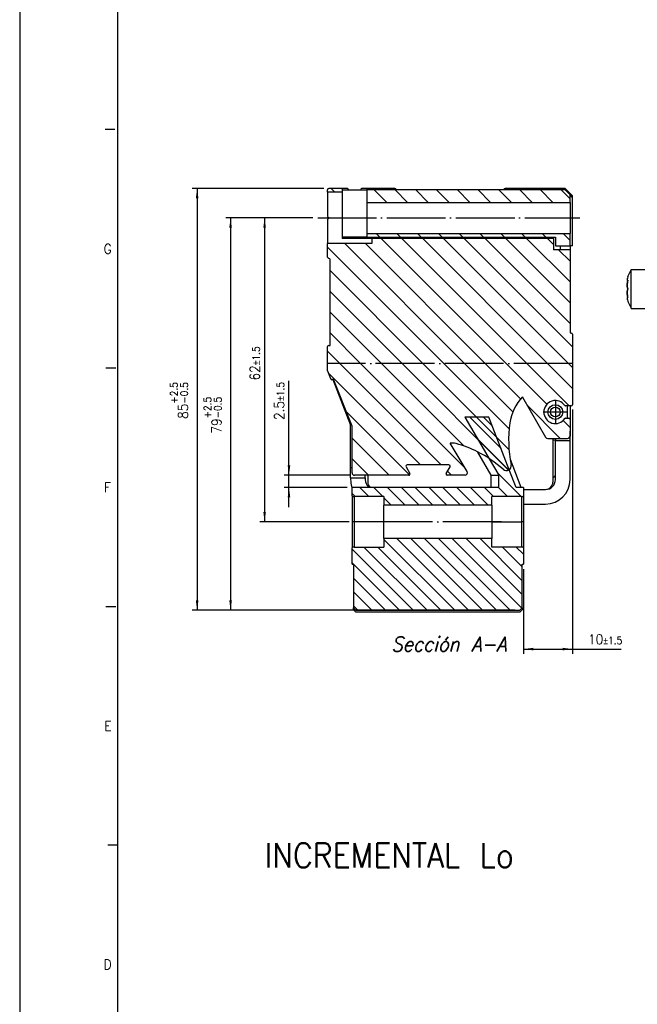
# Model space of a CAD drawing. Header units: inches. Extents: x -381 to 17045, y -418 to 176.
# Tile 2 of 37: x -381 to -255, y -252 to -51. Entities that reach past the tile are written whole.
import ezdxf

# ---------------------------------------------------------------- set-up
doc = ezdxf.new("R2010")
doc.units = ezdxf.units.IN
doc.linetypes.add('DOT_CENTER', pattern=[14, 12, -1, 0, -1])
doc.layers.add('1', color=7, linetype='Continuous')
doc.styles.add('CONVERTER_11', font='txt.shx', dxfattribs={"width": 0.9, "oblique": 15})
doc.styles.add('CONVERTER_12', font='txt.shx', dxfattribs={"width": 0.9})
doc.dimstyles.new('ME10_DIM_10', dxfattribs={"dimtxt": 2, "dimasz": 2, "dimexe": 1, "dimexo": 1, "dimgap": 1, "dimtad": 1, "dimdsep": 46, "dimtxsty": 'CONVERTER_12', "dimsah": 1, "dimcen": 0.09, "dimclrd": 2, "dimclre": 2, "dimclrt": 2, "dimadec": 0, "dimazin": 0, "dimtol": 1, "dimtp": 2.5, "dimtm": 0.5, "dimtfac": 0.75, "dimtdec": 1, "dimtix": 1, "dimtmove": 0, "dimatfit": 3, "dimfxl": 1, "dimtolj": 1, "dimtzin": 0, "dimarcsym": 0})
doc.dimstyles.new('ME10_DIM_11', dxfattribs={"dimtxt": 2, "dimasz": 2, "dimexe": 1, "dimexo": 1, "dimgap": 1, "dimtad": 1, "dimdsep": 46, "dimtxsty": 'CONVERTER_12', "dimsah": 1, "dimcen": 0.09, "dimclrd": 2, "dimclre": 2, "dimclrt": 2, "dimadec": 0, "dimazin": 0, "dimtol": 1, "dimtp": 2.5, "dimtm": 0.5, "dimtfac": 0.75, "dimtdec": 1, "dimtix": 1, "dimtmove": 0, "dimatfit": 3, "dimfxl": 1, "dimtolj": 1, "dimtzin": 0, "dimarcsym": 0})
doc.dimstyles.new('ME10_DIM_12', dxfattribs={"dimtxt": 2, "dimasz": 2, "dimexe": 1, "dimexo": 1, "dimgap": 1, "dimtad": 1, "dimdsep": 46, "dimtxsty": 'CONVERTER_12', "dimsah": 1, "dimcen": 0.09, "dimclrd": 2, "dimclre": 2, "dimclrt": 2, "dimadec": 0, "dimazin": 0, "dimtol": 1, "dimtp": 1.5, "dimtm": 1.5, "dimtfac": 0.75, "dimtdec": 1, "dimtix": 1, "dimtmove": 0, "dimatfit": 3, "dimfxl": 1, "dimtolj": 1, "dimtzin": 0, "dimarcsym": 0})
doc.dimstyles.new('ME10_DIM_13', dxfattribs={"dimtxt": 2, "dimasz": 2, "dimexe": 1, "dimexo": 1, "dimgap": 1, "dimtad": 1, "dimdsep": 46, "dimtxsty": 'CONVERTER_12', "dimsah": 1, "dimcen": 0.09, "dimclrd": 2, "dimclre": 2, "dimclrt": 2, "dimadec": 0, "dimazin": 0, "dimtol": 1, "dimtp": 1.5, "dimtm": 1.5, "dimtfac": 0.75, "dimtdec": 1, "dimtix": 1, "dimtmove": 0, "dimatfit": 3, "dimfxl": 1, "dimtolj": 1, "dimtzin": 0, "dimarcsym": 0})
doc.dimstyles.new('ME10_DIM_14', dxfattribs={"dimtxt": 2, "dimasz": 2, "dimexe": 1, "dimexo": 1, "dimgap": 1, "dimtad": 1, "dimdsep": 46, "dimtxsty": 'CONVERTER_12', "dimsah": 1, "dimcen": 0.09, "dimclrd": 2, "dimclre": 2, "dimclrt": 2, "dimadec": 0, "dimazin": 0, "dimtol": 1, "dimtp": 1.5, "dimtm": 1.5, "dimtfac": 0.75, "dimtdec": 1, "dimtix": 1, "dimtmove": 0, "dimatfit": 3, "dimfxl": 1, "dimtolj": 1, "dimtzin": 0, "dimarcsym": 0})
pattern_1 = [(-45, (0, 0), (2.121320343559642, 2.121320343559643), [])]
pattern_2 = [(-45, (0, 0), (1.414213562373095, 1.414213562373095), [])]

# ---------------------------------------------------------------- blocks, each defined once
blk = doc.blocks.new('Modulo_izq__L-KT___1', base_point=(-318.2514708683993, -149.9277451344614))
at = {"linetype": 'Continuous'}
h = blk.add_hatch(dxfattribs=at)
h.set_pattern_fill('_USER', color=254, scale=3, angle=-45, pattern_type=0)
h.set_pattern_definition(pattern_1)
edge = h.paths.add_edge_path()
edge.add_line((-318.25146993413, -85.77614413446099), (-318.25146993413, -86.27614413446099))
edge.add_line((-318.25146993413, -86.27614413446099), (-315.25146993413, -86.27614413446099))
edge.add_line((-315.25146993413, -86.27614413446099), (-315.25146993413, -85.52614413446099))
edge.add_line((-315.25146993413, -85.52614413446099), (-318.00146993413, -85.52614413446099))
edge.add_arc((-318.00146993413, -85.77614413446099), 0.25, 90, 180)
h = blk.add_hatch(dxfattribs=at)
h.set_pattern_fill('_USER', color=254, scale=3, angle=-45, pattern_type=0)
h.set_pattern_definition(pattern_1)
h.paths.add_polyline_path([(-268.7514699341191, -86.82614413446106), (-269.7514699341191, -85.82614413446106), (-310.2514699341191, -85.82614413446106), (-310.2514699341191, -88.37614413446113), (-268.7514699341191, -88.37614413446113)])
h = blk.add_hatch(dxfattribs=at)
h.set_pattern_fill('_USER', color=254, scale=3, angle=-45, pattern_type=0)
h.set_pattern_definition(pattern_1)
edge = h.paths.add_edge_path()
edge.add_arc((-318.0014708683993, -117.7761436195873), 0.25, 90, 180, ccw=False)
edge.add_line((-318.0014708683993, -117.5261436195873), (-317.7514708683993, -117.5261436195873))
edge.add_line((-317.7514708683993, -117.5261436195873), (-317.7514708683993, -100.0261436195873))
edge.add_arc((-318.0014708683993, -100.0261436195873), 0.25, 0, 90)
edge.add_arc((-318.0014704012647, -99.52614408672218), 0.2499995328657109, 179.9998929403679, 269.9998929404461, ccw=False)
edge.add_line((-318.25146993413, -99.52614361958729), (-318.25146993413, -96.77614413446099))
edge.add_line((-318.25146993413, -96.77614413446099), (-309.25146993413, -96.77614413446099))
edge.add_line((-309.25146993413, -96.77614413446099), (-309.25146993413, -95.72614413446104))
edge.add_line((-309.25146993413, -95.72614413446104), (-272.1514699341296, -95.72614413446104))
edge.add_line((-272.1514699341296, -95.72614413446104), (-272.1514699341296, -98.0261441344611))
edge.add_line((-272.1514699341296, -98.0261441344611), (-268.75146993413, -98.0261441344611))
edge.add_line((-268.75146993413, -98.0261441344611), (-268.7550348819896, -114.7761441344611))
edge.add_arc((-268.5032586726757, -114.7743680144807), 0.2517824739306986, 180.4041783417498, 270.4070499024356)
edge.add_arc((-268.50146993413, -115.2761441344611), 0.25, 0, 90, ccw=False)
edge.add_line((-268.25146993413, -115.2761441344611), (-268.25146993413, -121.2394946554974))
edge.add_line((-268.25146993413, -121.2394946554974), (-318.2514708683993, -121.2394946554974))
edge.add_line((-318.2514708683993, -121.2394946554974), (-318.2514708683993, -117.7761436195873))
h = blk.add_hatch(dxfattribs=at)
h.set_pattern_fill('_USER', color=254, scale=3, angle=-45, pattern_type=0)
h.set_pattern_definition(pattern_1)
h.paths.add_polyline_path([(-268.7514699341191, -97.22614413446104), (-271.7514699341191, -97.22614413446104), (-271.7514699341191, -95.42614413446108), (-310.2514699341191, -95.42614413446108), (-310.2514699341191, -94.67614413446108), (-268.7514699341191, -94.67614413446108)])
h = blk.add_hatch(dxfattribs=at)
h.set_pattern_fill('_USER', color=254, scale=3, angle=-45, pattern_type=0)
h.set_pattern_definition(pattern_1)
edge = h.paths.add_edge_path()
edge.add_line((-273.3205172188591, -136.5261437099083), (-269.25146993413, -136.5261437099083))
edge.add_arc((-269.2532489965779, -136.0279295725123), 0.4982173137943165, 270.204595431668, 360.2053286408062)
edge.add_line((-268.7550348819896, -136.0261441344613), (-268.75146993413, -132.6299458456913))
edge.add_arc((-269.00146993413, -132.6299458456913), 0.25, 0, 90)
edge.add_line((-269.00146993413, -132.3799458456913), (-269.6574171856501, -132.3799458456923))
edge.add_arc((-269.6574171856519, -132.5799458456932), 0.2000000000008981, 89.9999999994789, 145.3454309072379)
edge.add_arc((-271.7550348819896, -131.1299458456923), 2.349999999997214, 34.654569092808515, 325.3454309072, ccw=False)
edge.add_arc((-269.6574171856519, -129.6799458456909), 0.2000000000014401, 214.6545690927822, 270.0000000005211)
edge.add_line((-269.6574171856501, -129.8799458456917), (-268.50146993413, -129.8799458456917))
edge.add_arc((-268.50146993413, -129.6299458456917), 0.25, 270, 360)
edge.add_line((-268.25146993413, -129.6299458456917), (-268.25146993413, -121.2394946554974))
edge.add_line((-268.25146993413, -121.2394946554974), (-318.2514708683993, -121.2394946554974))
edge.add_line((-318.2514708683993, -121.2394946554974), (-318.2514708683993, -122.7296281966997))
edge.add_arc((-318.0014708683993, -122.7296281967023), 0.25, 179.999999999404, 201.3067196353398)
edge.add_line((-318.2343830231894, -122.8204683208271), (-317.6303858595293, -124.3691042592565))
edge.add_arc((-317.3974807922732, -124.2782668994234), 0.2499923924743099, 201.30671963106, 291.6884654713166)
edge.add_arc((-317.2127016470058, -124.7428683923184), 0.25000548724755, 21.604868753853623, 111.6884847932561, ccw=False)
edge.add_line((-316.9802602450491, -124.6508154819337), (-313.2690346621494, -134.0219839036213))
edge.add_arc((-313.5014708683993, -134.1140346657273), 0.2499998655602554, 5.458937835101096e-07, 21.60484943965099, ccw=False)
edge.add_line((-313.251471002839, -134.1140346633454), (-313.2514709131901, -143.5261436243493))
edge.add_arc((-312.7514708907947, -143.5261435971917), 0.5000000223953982, 180.0000031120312, 270.0000025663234)
edge.add_line((-312.7514708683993, -144.0261436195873), (-301.6844835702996, -144.0261436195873))
edge.add_arc((-301.6844835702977, -143.776143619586), 0.250000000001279, 269.9999999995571, 389.9999999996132)
edge.add_line((-301.4679772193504, -143.6511436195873), (-302.2474000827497, -142.3011436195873))
edge.add_arc((-302.0308938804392, -142.1761438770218), 0.2499997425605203, 89.99996593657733, 209.9999659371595, ccw=False)
edge.add_line((-302.0308937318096, -141.9261441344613), (-293.472048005, -141.9261441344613))
edge.add_arc((-293.4720478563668, -142.1761438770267), 0.2499997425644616, -29.999965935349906, 90.0000340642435, ccw=False)
edge.add_line((-293.255541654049, -142.3011436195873), (-294.0349645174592, -143.6511436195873))
edge.add_arc((-293.81845816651, -143.776143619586), 0.2500000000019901, 150.0000000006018, 270)
edge.add_line((-293.81845816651, -144.0261436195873), (-290.1897402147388, -144.0261436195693))
edge.add_arc((-290.1897402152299, -143.5261436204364), 0.4999999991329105, 270.000000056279, 391.0161127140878)
edge.add_line((-289.7612290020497, -143.2685040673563), (-293.2423778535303, -137.4785882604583))
edge.add_arc((-292.818694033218, -140.4485195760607), 2.999999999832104, 74.41378556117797, 98.11890807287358, ccw=False)
edge.add_arc((-298.4611435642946, -160.6762916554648), 24.0000000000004, 63.16249494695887, 74.41378554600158, ccw=False)
edge.add_arc((-298.4611435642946, -160.6762916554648), 24.00000000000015, 48.06829312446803, 63.16249494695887, ccw=False)
edge.add_arc((-281.7550348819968, -142.0777451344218), 1.000000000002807, 228.0682931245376, 371.9317068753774)
edge.add_arc((-257.2951667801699, -136.9091038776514), 23.99999999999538, 171.5012243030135, 191.9317068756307, ccw=False)
edge.add_arc((-271.1414330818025, -134.8400679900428), 9.999999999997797, 137.1190173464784, 171.5012243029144, ccw=False)
edge.add_arc((-278.2211746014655, -128.0033155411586), 0.2499997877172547, 187.3483929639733, 209.8944074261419)
edge.add_line((-278.4379107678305, -128.1279162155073), (-273.7539893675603, -136.2753453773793))
edge.add_arc((-273.3205170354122, -136.0261442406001), 0.4999994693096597, 209.8943864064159, 269.9999789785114)
at = {"color": 7, "linetype": 'Continuous'}
for p, q in [((-318.25146993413, -86.27614413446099), (-318.25146993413, -85.77614413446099)), ((-318.25146993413, -86.27614413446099), (-318.25146993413, -91.22614413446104)), ((-315.25146993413, -86.27614413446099), (-318.25146993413, -86.27614413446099)), ((-315.25146993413, -85.52614413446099), (-318.00146993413, -85.52614413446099)), ((-314.25146993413, -85.52614413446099), (-315.25146993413, -85.52614413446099)), ((-315.25146993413, -85.52614413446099), (-315.25146993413, -86.27614413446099)), ((-315.25146993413, -85.82614413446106), (-310.2514699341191, -85.82614413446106)), ((-315.25146993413, -86.27614413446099), (-315.25146993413, -95.72614413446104)), ((-314.2086925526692, -85.52983093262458), (-314.25146993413, -85.52614413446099)), ((-314.17357063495, -85.53858947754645), (-314.2086925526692, -85.52983093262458)), ((-314.127721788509, -85.55891799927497), (-314.17357063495, -85.53858947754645)), ((-314.0968608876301, -85.57968521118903), (-314.127721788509, -85.55891799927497)), ((-314.0381717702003, -85.64574050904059), (-314.0968608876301, -85.57968521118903)), ((-314.0167865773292, -85.68998718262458), (-314.0381717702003, -85.64574050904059)), ((-314.0116176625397, -85.7056427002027), (-314.0167865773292, -85.68998718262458)), ((-314.0040950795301, -85.73999786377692), (-314.0116176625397, -85.7056427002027)), ((-314.00146993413, -85.77614413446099), (-314.0040950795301, -85.73999786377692)), ((-314.00146993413, -85.82614328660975), (-314.00146993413, -85.77614413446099)), ((-311.4904041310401, -85.7025909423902), (-311.50146993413, -85.7761441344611)), ((-311.50146993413, -85.82614328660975), (-311.50146993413, -85.7761441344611)), ((-311.4824352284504, -85.68045806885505), (-311.4904041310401, -85.7025909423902)), ((-311.4584636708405, -85.63594818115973), (-311.4824352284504, -85.68045806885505)), ((-311.3890781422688, -85.56742477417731), (-311.4584636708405, -85.63594818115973)), ((-311.3470325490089, -85.54512786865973), (-311.3890781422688, -85.56742477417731)), ((-311.3231220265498, -85.53663253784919), (-311.3470325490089, -85.54512786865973)), ((-311.25146993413, -85.52614413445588), (-311.3231220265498, -85.53663253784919)), ((-310.25146993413, -85.5261441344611), (-311.25146993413, -85.52614413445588)), ((-304.50146993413, -85.5261441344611), (-310.25146993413, -85.5261441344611)), ((-310.25146993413, -85.5261441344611), (-310.2514699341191, -85.82614413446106)), ((-310.2514699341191, -85.82614413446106), (-310.2514699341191, -88.37614413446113)), ((-269.7514699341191, -85.82614413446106), (-310.2514699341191, -85.82614413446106)), ((-304.2415242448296, -85.82614231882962), (-304.25146993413, -85.7761441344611)), ((-282.25146993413, -85.77614413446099), (-282.2614152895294, -85.82614232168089)), ((-270.222537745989, -85.5261441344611), (-282.00146993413, -85.5261441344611)), ((-270.222537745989, -85.82614339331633), (-270.222537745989, -85.5261441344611)), ((-269.75146993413, -85.5261441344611), (-270.222537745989, -85.5261441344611)), ((-268.25146993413, -87.02614413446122), (-269.75146993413, -85.5261441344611)), ((-269.7514699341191, -85.82614413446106), (-268.7514699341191, -86.82614413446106)), ((-310.2514699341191, -88.37614413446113), (-310.2514699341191, -91.5261441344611)), ((-310.2514699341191, -88.37614413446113), (-268.7514699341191, -88.37614413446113)), ((-268.7514699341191, -88.37614413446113), (-268.7514699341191, -86.82614413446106)), ((-268.2514699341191, -87.32614413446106), (-268.7514699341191, -86.82614413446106)), ((-268.7514699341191, -88.37614413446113), (-268.7514699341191, -91.5261441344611)), ((-268.2514699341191, -87.32614413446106), (-268.25146993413, -87.02614413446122)), ((-268.2514699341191, -97.22614413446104), (-268.2514699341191, -87.32614413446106)), ((-318.25146993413, -91.22614413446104), (-317.9514706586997, -91.52614340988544)), ((-317.9514706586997, -91.52614340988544), (-318.25146993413, -91.82614268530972)), ((-318.25146993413, -91.82614268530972), (-318.25146993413, -96.77614413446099)), ((-310.2514699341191, -91.5261441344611), (-310.2514699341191, -94.67614413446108)), ((-268.7514699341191, -91.5261441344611), (-268.7514699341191, -94.67614413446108)), ((-310.2514699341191, -95.42614413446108), (-315.25146993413, -95.42614413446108)), ((-309.25146993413, -95.72614413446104), (-315.25146993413, -95.72614413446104)), ((-312.75146993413, -95.72614413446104), (-312.75146993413, -95.42614494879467)), ((-310.2514699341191, -94.67614413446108), (-310.2514699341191, -95.42614413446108)), ((-310.2514699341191, -94.67614413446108), (-268.7514699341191, -94.67614413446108)), ((-310.2514699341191, -95.42614413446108), (-271.7514699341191, -95.42614413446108)), ((-309.25146993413, -95.72614413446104), (-309.25146993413, -96.77614413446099)), ((-272.1514699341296, -95.72614413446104), (-309.25146993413, -95.72614413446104)), ((-277.1514699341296, -95.72614413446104), (-277.1514699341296, -95.42614488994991)), ((-272.1514699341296, -95.72614413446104), (-272.1514699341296, -95.42614504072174)), ((-272.1514699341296, -95.72614413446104), (-272.1514699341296, -98.0261441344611)), ((-271.7514699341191, -95.42614413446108), (-271.7514699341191, -97.22614413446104)), ((-268.7514699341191, -97.22614413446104), (-268.7514699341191, -94.67614413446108)), ((-309.25146993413, -96.77614413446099), (-318.25146993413, -96.77614413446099)), ((-318.25146993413, -99.52614361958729), (-318.25146993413, -96.77614413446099)), ((-268.75146993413, -98.0261441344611), (-272.1514699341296, -98.0261441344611)), ((-271.7514699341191, -97.22614413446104), (-268.7514699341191, -97.22614413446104)), ((-270.6870038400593, -98.0261441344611), (-270.6870038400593, -97.22614489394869)), ((-268.75146993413, -98.0261441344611), (-268.7550348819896, -114.7761441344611)), ((-268.7514699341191, -97.22614413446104), (-268.75146993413, -98.0261441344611)), ((-268.2514699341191, -97.22614413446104), (-268.7514699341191, -97.22614413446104)), ((-317.7514708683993, -117.5261436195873), (-317.7550348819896, -99.98616278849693)), ((-317.7514708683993, -117.5261436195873), (-317.7514708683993, -100.0261436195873)), ((-268.25146993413, -115.2761441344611), (-268.25146993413, -121.2394946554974)), ((-318.2514708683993, -121.2394946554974), (-318.2514708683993, -117.7761436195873)), ((-318.0014708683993, -117.5261436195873), (-317.7514708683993, -117.5261436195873)), ((-318.2514708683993, -122.7296281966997), (-318.2514708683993, -121.2394946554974)), ((-268.25146993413, -121.2394946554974), (-268.25146993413, -129.6299458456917)), ((-317.6303858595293, -124.3691042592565), (-318.2343830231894, -122.8204683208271)), ((-317.1846137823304, -124.4945422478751), (-313.5550348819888, -133.8277451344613)), ((-313.2690346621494, -134.0219839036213), (-316.9802602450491, -124.6508154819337)), ((-278.4379107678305, -128.1279162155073), (-273.7539893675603, -136.2753453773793)), ((-268.50146993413, -129.8799458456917), (-269.6574171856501, -129.8799458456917)), ((-269.2550358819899, -132.3799458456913), (-269.2550358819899, -129.8799458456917)), ((-268.7550348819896, -129.8799479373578), (-268.7550348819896, -132.5899508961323)), ((-269.6574171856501, -132.3799458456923), (-269.00146993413, -132.3799458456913)), ((-313.5550348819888, -142.5277451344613), (-313.5550348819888, -133.8277451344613)), ((-313.2514709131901, -143.5261436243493), (-313.251471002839, -134.1140346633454)), ((-268.75146993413, -132.6299458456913), (-268.7550348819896, -136.0261441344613)), ((-273.3205172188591, -136.5261437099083), (-269.25146993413, -136.5261437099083)), ((-272.2550348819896, -136.5261437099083), (-272.2550348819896, -145.4277448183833)), ((-271.7550348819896, -136.5261437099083), (-271.7550348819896, -137.0277451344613)), ((-268.7539869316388, -135.0277451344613), (-268.7250348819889, -135.0277451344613)), ((-268.7250348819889, -137.0077451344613), (-268.7250348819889, -135.0277451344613)), ((-289.7612290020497, -143.2685040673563), (-293.2423778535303, -137.4785882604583)), ((-272.2550351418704, -136.8366101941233), (-271.7550348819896, -136.8803544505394)), ((-271.7550348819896, -144.9277451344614), (-271.7550348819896, -137.0277451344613)), ((-268.7550348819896, -137.0277451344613), (-271.7550348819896, -137.0277451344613)), ((-268.7650348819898, -137.0077451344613), (-268.7550348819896, -137.0277451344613)), ((-268.7650348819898, -137.0077451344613), (-268.7250348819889, -137.0077451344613)), ((-268.7550348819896, -144.9277451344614), (-268.7550348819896, -137.0277451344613)), ((-313.2514709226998, -142.5277451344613), (-313.5550348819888, -142.5277451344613)), ((-313.5550348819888, -144.5277451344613), (-313.5550348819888, -142.5277451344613)), ((-302.2474000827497, -142.3011436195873), (-301.4679772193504, -143.6511436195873)), ((-293.472048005, -141.9261441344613), (-302.0308937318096, -141.9261441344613)), ((-294.0349645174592, -143.6511436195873), (-293.255541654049, -142.3011436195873)), ((-313.5550348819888, -144.5277451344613), (-310.5550348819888, -144.5277451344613)), ((-313.5550348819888, -144.5277451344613), (-313.5550348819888, -144.9277451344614)), ((-301.6844835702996, -144.0261436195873), (-312.7514708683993, -144.0261436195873)), ((-310.5550348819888, -144.5277451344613), (-310.5550348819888, -144.0261436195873)), ((-310.5550348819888, -144.5277451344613), (-310.5550348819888, -144.9277451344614)), ((-310.055373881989, -144.0261436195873), (-310.055373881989, -145.4277448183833)), ((-290.1897402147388, -144.0261436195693), (-293.81845816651, -144.0261436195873)), ((-313.3613452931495, -146.3059329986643), (-313.2514839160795, -146.6077729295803)), ((-309.89329719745, -146.4140357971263), (-309.7389877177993, -146.5261478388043)), ((-309.5595479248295, -146.5261478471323), (-309.616033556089, -146.4884052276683)), ((-278.2514680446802, -146.9277451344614), (-273.7550348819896, -146.9277451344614)), ((-278.2514680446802, -149.9277451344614), (-273.7550348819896, -149.9277451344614))]:
    blk.add_line(p, q, dxfattribs=at)
at = {"color": 2, "linetype": 'DOT_CENTER'}
blk.add_line((-268.25146993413, -121.2394946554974), (-318.2514708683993, -121.2394946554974), dxfattribs=at)
blk.add_line((-268.25146993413, -121.2394946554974), (-318.2514708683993, -121.2394946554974), dxfattribs=at)
at = {"color": 7, "linetype": 'Continuous'}
for radius in [1.500000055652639, 1.000000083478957]:
    blk.add_circle((-271.7550348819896, -131.1299458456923), radius, dxfattribs=at)
for centre, radius, start, end in [((-318.00146993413, -85.77614413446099), 0.25, 90, 180), ((-304.50146993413, -85.7761441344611), 0.25, 0, 90), ((-282.00146993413, -85.77614413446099), 0.2499999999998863, 90, 180), ((-318.0014704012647, -99.52614408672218), 0.2499995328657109, 179.9998929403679, 269.9998929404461), ((-318.0014708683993, -100.0261436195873), 0.25, 0, 90), ((-268.5032586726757, -114.7743680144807), 0.2517824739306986, 180.4041783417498, 270.4070499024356), ((-268.50146993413, -115.2761441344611), 0.25, 0, 90), ((-318.0014708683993, -117.7761436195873), 0.25, 90, 180), ((-318.0014708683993, -122.7296281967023), 0.25, 179.999999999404, 201.3067196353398), ((-317.3974807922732, -124.2782668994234), 0.2499923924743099, 201.30671963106, 291.6884654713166), ((-317.2127016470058, -124.7428683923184), 0.25000548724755, 21.60486875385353, 111.6884847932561), ((-271.1414330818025, -134.8400679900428), 9.999999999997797, 137.1190173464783, 171.5012243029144), ((-278.2211746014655, -128.0033155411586), 0.2499997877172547, 187.3483929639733, 209.8944074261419), ((-271.7550348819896, -131.1299458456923), 2.349999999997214, 34.65456909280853, 325.3454309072), ((-269.6574171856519, -129.6799458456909), 0.2000000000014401, 214.6545690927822, 270.0000000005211), ((-268.50146993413, -129.6299458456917), 0.25, 270, 0), ((-269.6574171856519, -132.5799458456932), 0.2000000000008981, 89.9999999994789, 145.3454309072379), ((-269.00146993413, -132.6299458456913), 0.25, 0, 90), ((-313.5014708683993, -134.1140346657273), 0.2499998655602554, 5.458938e-07, 21.60484943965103), ((-257.2951667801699, -136.9091038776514), 23.99999999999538, 171.5012243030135, 191.9317068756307), ((-273.3205170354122, -136.0261442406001), 0.4999994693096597, 209.8943864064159, 269.9999789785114), ((-269.2532489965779, -136.0279295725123), 0.4982173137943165, 270.204595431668, 0.20532864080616), ((-292.818694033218, -140.4485195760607), 2.999999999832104, 74.41378556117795, 98.11890807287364), ((-298.4611435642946, -160.6762916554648), 24.0000000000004, 63.16249494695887, 74.41378554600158), ((-298.4611435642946, -160.6762916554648), 24.00000000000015, 48.06829312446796, 63.16249494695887), ((-302.0308938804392, -142.1761438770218), 0.2499997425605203, 89.99996593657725, 209.9999659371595), ((-293.4720478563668, -142.1761438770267), 0.2499997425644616, 330.0000340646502, 90.00003406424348), ((-281.7550348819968, -142.0777451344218), 1.000000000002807, 228.0682931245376, 11.93170687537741), ((-312.7514708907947, -143.5261435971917), 0.5000000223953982, 180.0000031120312, 270.0000025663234), ((-301.6844835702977, -143.776143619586), 0.250000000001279, 269.9999999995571, 29.99999999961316), ((-293.81845816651, -143.776143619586), 0.2500000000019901, 150.0000000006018, 270), ((-290.1897402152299, -143.5261436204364), 0.4999999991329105, 270.000000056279, 31.01611271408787), ((-272.2550348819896, -143.9277451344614), 0.5, 270, 0), ((-308.5550338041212, -144.927752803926), 5.000001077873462, 179.9999121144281, 195.9999179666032), ((-308.5550341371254, -144.927746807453), 2.000000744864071, 179.9999520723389, 227.9999479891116), ((-308.5553739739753, -145.4277445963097), 1.499999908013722, 180.000008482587, 225.0000283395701), ((-273.7550348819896, -144.9277451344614), 5, 270, 0), ((-273.7550348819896, -144.9277451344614), 2, 270, 0), ((-273.7550350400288, -145.4277449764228), 1.500000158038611, 270.0000060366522, 6.03666297e-06)]:
    blk.add_arc(centre, radius, start, end, dxfattribs=at)
at = {"layer": '1', "color": 2, "linetype": 'DOT_CENTER'}
for p, q in [((-320.2514699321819, -91.52614413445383), (-266.751469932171, -91.52614413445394)), ((-320.2514699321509, -91.52614413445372), (-266.75146993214, -91.52614413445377)), ((-271.7550348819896, -128.6299458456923), (-271.7550348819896, -133.6299458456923)), ((-269.2550348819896, -131.1299458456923), (-274.2550348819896, -131.1299458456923))]:
    blk.add_line(p, q, dxfattribs=at)
blk = doc.blocks.new('CABEZA__2', base_point=(-313.2514708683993, -171.9738496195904))
at = {"linetype": 'Continuous'}
h = blk.add_hatch(dxfattribs=at)
h.set_pattern_fill('_USER', color=254, scale=2, angle=-45, pattern_type=0)
h.set_pattern_definition(pattern_2)
edge = h.paths.add_edge_path()
edge.add_line((-306.7514708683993, -148.3738496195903), (-312.8514708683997, -148.3738496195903))
edge.add_arc((-312.8514708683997, -147.7738496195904), 0.5999999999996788, 228.1896851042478, 270, ccw=False)
edge.add_line((-313.2514708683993, -148.2210632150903), (-313.2514708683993, -146.5261436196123))
edge.add_line((-313.2514708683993, -146.5261436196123), (-283.2791688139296, -146.5261436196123))
edge.add_line((-283.2791688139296, -146.5261436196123), (-283.2791688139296, -144.0161436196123))
edge.add_line((-283.2791688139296, -144.0161436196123), (-285.2475954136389, -140.6797733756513))
edge.add_line((-285.2475954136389, -140.6797733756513), (-286.7634611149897, -138.1104679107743))
edge.add_line((-286.7634611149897, -138.1104679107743), (-290.2461372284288, -132.2038496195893))
edge.add_line((-290.2461372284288, -132.2038496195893), (-285.3160055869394, -132.2038496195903))
edge.add_line((-285.3160055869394, -132.2038496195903), (-282.5430173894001, -139.3649234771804))
edge.add_line((-282.5430173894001, -139.3649234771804), (-281.1769707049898, -142.8930755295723))
edge.add_line((-281.1769707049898, -142.8930755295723), (-281.1566648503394, -142.9455204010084))
edge.add_line((-281.1566648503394, -142.9455204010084), (-279.7703920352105, -146.5261436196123))
edge.add_line((-279.7703920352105, -146.5261436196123), (-278.2514708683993, -146.5261436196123))
edge.add_line((-278.2514708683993, -146.5261436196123), (-278.2514708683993, -148.2210632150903))
edge.add_arc((-278.651470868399, -147.7738496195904), 0.5999999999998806, 270, 311.81031489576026, ccw=False)
edge.add_line((-278.651470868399, -148.3738496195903), (-284.7514708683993, -148.3738496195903))
edge.add_line((-284.7514708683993, -148.3738496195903), (-284.7514708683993, -150.1238496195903))
edge.add_line((-284.7514708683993, -150.1238496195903), (-306.7514708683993, -150.1238496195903))
edge.add_line((-306.7514708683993, -150.1238496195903), (-306.7514708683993, -148.3738496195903))
h = blk.add_hatch(dxfattribs=at)
h.set_pattern_fill('_USER', color=254, scale=2, angle=-45, pattern_type=0)
h.set_pattern_definition(pattern_2)
edge = h.paths.add_edge_path()
edge.add_line((-278.5014708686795, -171.0738496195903), (-278.5014708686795, -162.1738496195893))
edge.add_line((-278.5014708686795, -162.1738496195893), (-278.2514708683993, -162.1738496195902))
edge.add_line((-278.2514708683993, -162.1738496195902), (-278.2514708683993, -158.8266360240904))
edge.add_arc((-278.651470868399, -159.2738496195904), 0.5999999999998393, 48.189685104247, 90)
edge.add_line((-278.651470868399, -158.6738496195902), (-284.7514708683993, -158.6738496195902))
edge.add_line((-284.7514708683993, -158.6738496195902), (-284.7514708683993, -156.9238496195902))
edge.add_line((-284.7514708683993, -156.9238496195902), (-306.7514708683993, -156.9238496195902))
edge.add_line((-306.7514708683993, -156.9238496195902), (-306.7514708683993, -158.6738496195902))
edge.add_line((-306.7514708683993, -158.6738496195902), (-312.8514708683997, -158.6738496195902))
edge.add_arc((-312.8514708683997, -159.2738496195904), 0.6000000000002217, 90, 131.8103148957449)
edge.add_line((-313.2514708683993, -158.8266360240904), (-313.2514708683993, -162.1738496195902))
edge.add_line((-313.2514708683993, -162.1738496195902), (-313.0014708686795, -162.1738496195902))
edge.add_line((-313.0014708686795, -162.1738496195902), (-313.0014708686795, -171.0738496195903))
edge.add_line((-313.0014708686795, -171.0738496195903), (-312.5014708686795, -171.5738496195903))
edge.add_line((-312.5014708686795, -171.5738496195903), (-279.0014708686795, -171.5738496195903))
edge.add_line((-279.0014708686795, -171.5738496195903), (-278.5014708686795, -171.0738496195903))
at = {"color": 7, "linetype": 'Continuous'}
for p, q in [((-285.3160055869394, -132.2038496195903), (-290.2461372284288, -132.2038496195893)), ((-290.2461372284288, -132.2038496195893), (-286.7634611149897, -138.1104679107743)), ((-282.5430173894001, -139.3649234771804), (-285.3160055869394, -132.2038496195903)), ((-286.7634611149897, -138.1104679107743), (-285.2475954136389, -140.6797733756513)), ((-284.8544340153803, -144.0161380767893), (-287.5955372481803, -139.3136798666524)), ((-281.1769707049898, -142.8930755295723), (-282.5430173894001, -139.3649234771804)), ((-285.2475954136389, -140.6797733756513), (-283.2791688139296, -144.0161436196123)), ((-278.7505826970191, -146.5261478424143), (-280.9384629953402, -140.8453383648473)), ((-284.8544340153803, -146.5261478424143), (-284.8544340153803, -144.0161380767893)), ((-284.8544340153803, -144.0161380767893), (-283.2791688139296, -144.0161436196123)), ((-283.2791688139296, -146.5261436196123), (-283.2791688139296, -144.0161436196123)), ((-281.1566648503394, -142.9455204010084), (-281.1769707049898, -142.8930755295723)), ((-279.7703920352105, -146.5261436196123), (-281.1566648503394, -142.9455204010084)), ((-313.2514708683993, -148.2210632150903), (-313.2514708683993, -146.5261436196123)), ((-283.2791688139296, -146.5261436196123), (-313.2514708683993, -146.5261436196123)), ((-278.2514708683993, -146.5261436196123), (-279.7703920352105, -146.5261436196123)), ((-278.2514708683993, -146.5261436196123), (-278.2514708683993, -148.2210632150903)), ((-313.2514708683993, -148.2210632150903), (-313.2514708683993, -153.5238496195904)), ((-306.7514708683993, -148.3738496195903), (-312.8514708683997, -148.3738496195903)), ((-312.8514708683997, -148.3738496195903), (-312.8514708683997, -153.5238496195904)), ((-306.7514708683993, -148.3738496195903), (-306.7514708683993, -150.1238496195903)), ((-284.7514708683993, -150.1238496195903), (-284.7514708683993, -148.3738496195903)), ((-278.651470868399, -148.3738496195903), (-284.7514708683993, -148.3738496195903)), ((-278.651470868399, -148.3738496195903), (-278.651470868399, -153.5238496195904)), ((-278.2514708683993, -148.2210632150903), (-278.2514708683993, -153.5238496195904)), ((-306.7514708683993, -152.1738496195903), (-306.7514708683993, -150.1238496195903)), ((-284.7514708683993, -150.1238496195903), (-306.7514708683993, -150.1238496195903)), ((-284.7514708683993, -150.1238496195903), (-284.7514708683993, -156.9238496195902)), ((-306.7514708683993, -156.9238496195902), (-306.7514708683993, -152.1738496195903)), ((-313.2514708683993, -153.5238496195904), (-313.2514708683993, -158.8266360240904)), ((-312.8514708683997, -153.5238496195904), (-313.2514708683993, -153.5238496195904)), ((-312.8514708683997, -153.5238496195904), (-312.8514708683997, -158.6738496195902)), ((-306.7514708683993, -153.5238496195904), (-312.8514708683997, -153.5238496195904)), ((-284.7514708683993, -153.5238496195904), (-278.651470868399, -153.5238496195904)), ((-278.651470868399, -153.5238496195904), (-278.651470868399, -158.6738496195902)), ((-278.2514708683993, -153.5238496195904), (-278.651470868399, -153.5238496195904)), ((-278.2514708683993, -153.5238496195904), (-278.2514708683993, -158.8266360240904)), ((-312.8514708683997, -158.6738496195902), (-306.7514708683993, -158.6738496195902)), ((-306.7514708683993, -156.9238496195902), (-306.7514708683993, -158.6738496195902)), ((-284.7514708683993, -156.9238496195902), (-306.7514708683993, -156.9238496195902)), ((-284.7514708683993, -158.6738496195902), (-284.7514708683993, -156.9238496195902)), ((-278.651470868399, -158.6738496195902), (-284.7514708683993, -158.6738496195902)), ((-313.2514708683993, -162.1738496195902), (-313.2514708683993, -158.8266360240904)), ((-278.2514708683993, -158.8266360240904), (-278.2514708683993, -162.1738496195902)), ((-313.2514708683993, -162.1738496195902), (-313.0014708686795, -162.1738496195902)), ((-313.0014708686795, -162.1738496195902), (-313.0014708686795, -171.0738496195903)), ((-278.5014708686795, -162.1738496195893), (-278.2514708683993, -162.1738496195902)), ((-278.5014708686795, -171.0738496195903), (-278.5014708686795, -162.1738496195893)), ((-313.0014708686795, -171.4738496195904), (-313.0014708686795, -171.0738496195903)), ((-312.5014708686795, -171.5738496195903), (-313.0014708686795, -171.0738496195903)), ((-312.5014708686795, -171.9738496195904), (-313.0014708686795, -171.4738496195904)), ((-312.5014708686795, -171.5738496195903), (-279.0014708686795, -171.5738496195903)), ((-279.0014708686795, -171.9738496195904), (-312.5014708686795, -171.9738496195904)), ((-278.5014708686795, -171.0738496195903), (-279.0014708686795, -171.5738496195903)), ((-279.0014708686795, -171.9738496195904), (-278.5014708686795, -171.4738496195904)), ((-278.5014708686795, -171.0738496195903), (-278.5014708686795, -171.4738496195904))]:
    blk.add_line(p, q, dxfattribs=at)
for centre, radius, start, end in [((-312.8514708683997, -147.7738496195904), 0.5999999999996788, 228.1896851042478, 270), ((-278.651470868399, -147.7738496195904), 0.5999999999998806, 270, 311.8103148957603), ((-312.8514708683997, -159.2738496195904), 0.6000000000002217, 90, 131.8103148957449), ((-278.651470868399, -159.2738496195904), 0.5999999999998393, 48.189685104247, 90)]:
    blk.add_arc(centre, radius, start, end, dxfattribs=at)
at = {"layer": '1', "color": 2, "linetype": 'DOT_CENTER'}
blk.add_line((-282.751470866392, -153.5238496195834), (-308.7514708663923, -153.5238496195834), dxfattribs=at)
blk = doc.blocks.new('L-160__3', base_point=(-318.2514708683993, -171.9738496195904))
for name, p in [('Modulo_izq__L-KT___1', (-318.2514708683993, -149.9277451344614)), ('CABEZA__2', (-313.2514708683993, -171.9738496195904))]:
    blk.add_blockref(name, p)
blk = doc.blocks.new('*D94')
at = {"layer": '1', "color": 2, "linetype": 'Continuous'}
for p, q in [((-319.0014699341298, -85.52614413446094), (-345.8988666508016, -85.52614413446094)), ((-344.8988666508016, -85.52614413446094), (-344.8988666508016, -171.5738496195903)), ((-313.5014708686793, -171.5738496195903), (-345.8988666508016, -171.5738496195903))]:
    blk.add_line(p, q, dxfattribs=at)
at = {"layer": '1', "color": 2}
for points in [[(-344.6355616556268, -87.52614413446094), (-345.1621716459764, -87.52614413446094), (-344.8988666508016, -85.52614413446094)], [(-345.1621716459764, -169.5738496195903), (-344.6355616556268, -169.5738496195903), (-344.8988666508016, -171.5738496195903)]]:
    blk.add_solid(points, dxfattribs=at)
at = {"layer": '1', "color": 2, "insert": (-346.7738666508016, -132.5187468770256), "char_height": 2, "attachment_point": 7, "rotation": 90, "line_spacing_factor": 0.60024009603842, "style": 'CONVERTER_12'}
blk.add_mtext('\\C2;85\\C2;\\H1.5;\\S+2.5^ -0.5;', dxfattribs=at)
blk = doc.blocks.new('*D95')
at = {"layer": '1', "color": 2, "linetype": 'Continuous'}
for p, q in [((-321.2514699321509, -91.52614413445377), (-339.067491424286, -91.52614413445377)), ((-338.067491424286, -91.52614413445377), (-338.067491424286, -171.5738496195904)), ((-280.0014708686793, -171.5738496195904), (-339.067491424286, -171.5738496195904))]:
    blk.add_line(p, q, dxfattribs=at)
at = {"layer": '1', "color": 2}
for points in [[(-337.8041864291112, -93.52614413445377), (-338.3307964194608, -93.52614413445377), (-338.067491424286, -91.52614413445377)], [(-338.3307964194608, -169.5738496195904), (-337.8041864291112, -169.5738496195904), (-338.067491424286, -171.5738496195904)]]:
    blk.add_solid(points, dxfattribs=at)
at = {"layer": '1', "color": 2, "insert": (-339.942491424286, -135.5187468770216), "char_height": 2, "attachment_point": 7, "rotation": 90, "line_spacing_factor": 0.60024009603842, "style": 'CONVERTER_12'}
blk.add_mtext('\\C2;79\\C2;\\H1.5;\\S+2.5^ -0.5;', dxfattribs=at)
blk = doc.blocks.new('*D96')
at = {"layer": '1', "color": 2, "linetype": 'Continuous'}
for p, q in [((-321.2514699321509, -91.52614413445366), (-332.118494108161, -91.52614413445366)), ((-331.118494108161, -91.52614413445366), (-331.118494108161, -153.5238496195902)), ((-313.8514708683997, -153.5238496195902), (-332.118494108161, -153.5238496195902))]:
    blk.add_line(p, q, dxfattribs=at)
at = {"layer": '1', "color": 2}
for points in [[(-330.8551891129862, -93.52614413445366), (-331.3817991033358, -93.52614413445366), (-331.118494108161, -91.52614413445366)], [(-331.3817991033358, -151.5238496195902), (-330.8551891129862, -151.5238496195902), (-331.118494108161, -153.5238496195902)]]:
    blk.add_solid(points, dxfattribs=at)
at = {"layer": '1', "color": 2, "insert": (-332.118494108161, -124.6927109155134), "char_height": 2, "attachment_point": 7, "rotation": 90, "line_spacing_factor": 0.60024009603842, "style": 'CONVERTER_12'}
blk.add_mtext('\\C2;62\\C2;\\H1.5;{\\Fgdt;`}1.5', dxfattribs=at)
blk = doc.blocks.new('*D97')
at = {"layer": '1', "color": 2, "linetype": 'Continuous'}
for p, q in [((-326.1430064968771, -144.0261436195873), (-326.1430064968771, -124.7629708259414)), ((-313.7514708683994, -144.0261436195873), (-327.1430064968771, -144.0261436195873)), ((-326.1430064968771, -146.5261436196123), (-326.1430064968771, -144.0261436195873)), ((-314.2514708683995, -146.5261436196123), (-327.1430064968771, -146.5261436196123)), ((-326.1430064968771, -150.5261436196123), (-326.1430064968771, -146.5261436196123))]:
    blk.add_line(p, q, dxfattribs=at)
at = {"layer": '1', "color": 2}
for points in [[(-326.4063114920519, -142.0261436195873), (-325.8797015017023, -142.0261436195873), (-326.1430064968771, -144.0261436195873)], [(-325.8797015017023, -148.5261436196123), (-326.4063114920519, -148.5261436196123), (-326.1430064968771, -146.5261436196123)]]:
    blk.add_solid(points, dxfattribs=at)
at = {"layer": '1', "color": 2, "insert": (-327.1430064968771, -132.7504708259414), "char_height": 2, "attachment_point": 7, "rotation": 90, "line_spacing_factor": 0.60024009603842, "style": 'CONVERTER_12'}
blk.add_mtext('\\C2;2.5\\C2;\\H1.5;{\\Fgdt;`}1.5', dxfattribs=at)
blk = doc.blocks.new('*D98')
at = {"layer": '1', "color": 2, "linetype": 'Continuous'}
for p, q in [((-268.2514699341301, -130.6299458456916), (-268.2514699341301, -180.4993759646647)), ((-278.2514708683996, -163.1738496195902), (-278.2514708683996, -180.4993759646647)), ((-278.2514708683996, -179.4993759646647), (-268.2514699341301, -179.4993759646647)), ((-268.2514699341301, -179.4993759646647), (-258.3254883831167, -179.4993759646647))]:
    blk.add_line(p, q, dxfattribs=at)
at = {"layer": '1', "color": 2}
for points in [[(-276.2514708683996, -179.2360709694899), (-276.2514708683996, -179.7626809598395), (-278.2514708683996, -179.4993759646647)], [(-270.2514699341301, -179.7626809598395), (-270.2514699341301, -179.2360709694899), (-268.2514699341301, -179.4993759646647)]]:
    blk.add_solid(points, dxfattribs=at)
at = {"layer": '1', "color": 2, "insert": (-265.0629883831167, -178.4993759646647), "char_height": 2, "attachment_point": 7, "rotation": 0.00013888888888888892, "line_spacing_factor": 0.60024009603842, "style": 'CONVERTER_12'}
blk.add_mtext('\\C2;10\\C2;\\H1.5;{\\Fgdt;`}1.5', dxfattribs=at)
blk = doc.blocks.new('Modulo_izq__L-KT___9', base_point=(-257.0912712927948, -149.927745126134))
at = {"color": 7, "linetype": 'Continuous'}
for p, q in [((-256.8539666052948, -103.3331527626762), (-256.2646111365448, -102.088514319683)), ((-256.2646111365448, -102.0277461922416), (-253.4364861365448, -102.0277461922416)), ((-256.2646111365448, -109.9669761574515), (-256.2646111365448, -102.0277461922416)), ((-257.0810173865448, -104.0909423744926), (-257.0912712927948, -104.2123260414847)), ((-257.0912712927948, -104.2123260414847), (-257.0400017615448, -104.3265075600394)), ((-257.0578240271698, -103.9641704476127), (-257.0810173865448, -104.0909423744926)), ((-257.0400017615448, -103.88676070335), (-257.0578240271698, -103.9641704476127)), ((-257.0400017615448, -103.88676070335), (-257.0282830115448, -103.8403148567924)), ((-257.0282830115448, -103.8403148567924), (-257.0400017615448, -103.88676070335)), ((-257.0400017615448, -104.3265075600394), (-257.0282830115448, -104.3251037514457)), ((-256.9525363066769, -104.3265082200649), (-257.0400017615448, -104.3265075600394)), ((-256.9356939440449, -103.5277451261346), (-257.0282830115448, -103.8403148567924)), ((-257.0282830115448, -104.3251037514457), (-256.9356939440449, -104.2599781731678)), ((-256.9356939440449, -104.2599781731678), (-257.0182732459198, -104.5861797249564)), ((-257.0182732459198, -104.5861797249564), (-256.9525363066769, -104.3265082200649)), ((-256.9356939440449, -103.5277451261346), (-256.8539666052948, -103.3331527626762)), ((-257.0912712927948, -105.2757739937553), (-257.0810173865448, -105.025224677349)), ((-257.0810173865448, -105.025224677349), (-257.0912712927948, -105.2757739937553)), ((-257.0900505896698, -105.3555431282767), (-257.0912712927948, -105.2757739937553)), ((-257.0912712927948, -105.2757739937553), (-257.0900505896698, -105.3555431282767)), ((-257.0810173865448, -105.5087203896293), (-257.0900505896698, -105.3555431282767)), ((-257.0900505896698, -105.3555431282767), (-257.0810173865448, -105.5087203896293)), ((-257.0810173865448, -105.025224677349), (-257.0400017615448, -104.7011737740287)), ((-257.0400017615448, -104.7011737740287), (-257.0810173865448, -105.025224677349)), ((-257.0400017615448, -105.7628154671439), (-257.0810173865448, -105.5087203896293)), ((-257.0810173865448, -105.5087203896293), (-257.0400017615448, -105.7628154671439)), ((-257.0810173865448, -106.5467700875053), (-257.0400017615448, -106.2926750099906)), ((-257.0400017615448, -106.2926750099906), (-257.0810173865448, -106.5467700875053)), ((-257.0400017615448, -104.7011737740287), (-257.0282830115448, -104.636890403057)), ((-257.0282830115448, -104.636890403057), (-257.0400017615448, -104.7011737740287)), ((-257.0282830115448, -105.8072795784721), (-257.0400017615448, -105.7628154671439)), ((-257.0400017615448, -105.7628154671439), (-257.0282830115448, -105.8072795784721)), ((-257.0400017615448, -106.2926750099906), (-257.0282830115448, -106.2482108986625)), ((-257.0282830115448, -106.2482108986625), (-257.0400017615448, -106.2926750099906)), ((-257.0282830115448, -104.636890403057), (-257.0182732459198, -104.5861797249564)), ((-257.0182732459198, -104.5861797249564), (-257.0282830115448, -104.636890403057)), ((-256.9356939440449, -106.0277451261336), (-257.0282830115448, -105.8072795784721)), ((-257.0282830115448, -105.8072795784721), (-256.9356939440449, -106.0277451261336)), ((-257.0282830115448, -106.2482108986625), (-256.9356939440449, -106.0277451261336)), ((-256.9356939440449, -106.0277451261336), (-257.0282830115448, -106.2482108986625)), ((-257.0912712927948, -106.7797164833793), (-257.0900505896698, -106.6999473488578)), ((-257.0900505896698, -106.6999473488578), (-257.0912712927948, -106.7797164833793)), ((-257.0810173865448, -107.0302657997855), (-257.0912712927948, -106.7797164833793)), ((-257.0912712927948, -106.7797164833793), (-257.0810173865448, -107.0302657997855)), ((-257.0400017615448, -107.7289829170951), (-257.0912712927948, -107.8431644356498)), ((-257.0912712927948, -107.8431644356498), (-257.0810173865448, -107.964548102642)), ((-257.0900505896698, -106.6999473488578), (-257.0810173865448, -106.5467700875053)), ((-257.0810173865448, -106.5467700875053), (-257.0900505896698, -106.6999473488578)), ((-257.0400017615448, -107.3543167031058), (-257.0810173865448, -107.0302657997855)), ((-257.0810173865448, -107.0302657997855), (-257.0400017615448, -107.3543167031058)), ((-257.0810173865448, -107.964548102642), (-257.0578240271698, -108.0913200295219)), ((-257.0578240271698, -108.0913200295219), (-257.0400017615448, -108.1687297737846)), ((-257.0282830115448, -107.4186000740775), (-257.0400017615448, -107.3543167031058)), ((-257.0400017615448, -107.3543167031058), (-257.0282830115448, -107.4186000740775)), ((-256.9525359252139, -107.7289835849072), (-257.0400017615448, -107.7289829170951)), ((-257.0282830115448, -107.7303848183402), (-257.0400017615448, -107.7289829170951)), ((-257.0282830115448, -108.2151756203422), (-257.0400017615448, -108.1687297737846)), ((-257.0400017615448, -108.1687297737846), (-257.0282830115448, -108.2151756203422)), ((-257.0182732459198, -107.4693107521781), (-257.0282830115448, -107.4186000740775)), ((-257.0282830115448, -107.4186000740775), (-257.0182732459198, -107.4693107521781)), ((-256.9356939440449, -107.7955120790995), (-257.0282830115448, -107.7303848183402)), ((-257.0282830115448, -108.2151756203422), (-256.9356939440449, -108.5277451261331)), ((-256.9525359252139, -107.7289835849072), (-257.0182732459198, -107.4693107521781)), ((-257.0182732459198, -107.4693107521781), (-256.9356939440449, -107.7955120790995)), ((-256.9356939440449, -108.5277451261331), (-256.8539666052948, -108.7223377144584)), ((-256.8539666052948, -108.7223377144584), (-256.2646111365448, -109.9669761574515)), ((-256.2646111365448, -109.9669761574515), (-256.2646111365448, -110.027744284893)), ((-256.2646111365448, -110.027744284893), (-256.2646111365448, -109.9669761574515)), ((-256.2646111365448, -110.027744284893), (-253.4364861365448, -110.027744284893))]:
    blk.add_line(p, q, dxfattribs=at)
blk = doc.blocks.new('L-160__15', base_point=(-257.0912712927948, -171.9738496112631))
blk.add_blockref('Modulo_izq__L-KT___9', (-257.0912712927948, -149.927745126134))
blk = doc.blocks.new('Alzado1', base_point=(2017.536170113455, -127.9999999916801))
blk.add_blockref('L-160__15', (-257.0912712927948, -171.9738496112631))
at = {"layer": '1', "color": 2, "style": 'CONVERTER_12', "width": 0.9}
blk.add_text('INCREMENTAL Lo', height=5, dxfattribs=at).set_placement((-331.105957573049, -224.070756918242))
blk = doc.blocks.new('Marco_a1', base_point=(38.86876955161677, -121.3796663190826))
at = {"layer": '1', "color": 2, "linetype": 'Continuous'}
for p, q in [((-381.1312304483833, 175.6203336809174), (-381.1312304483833, -418.3796663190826)), ((-361.7045500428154, -73.51299964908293), (-363.7045500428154, -73.51299964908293)), ((-361.507637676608, -122.1796663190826), (-363.507637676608, -122.1796663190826)), ((-361.507637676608, -170.8463329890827), (-363.507637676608, -170.8463329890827)), ((-361.1312304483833, -219.5129996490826), (-363.1312304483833, -219.5129996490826))]:
    blk.add_line(p, q, dxfattribs=at)
at = {"layer": '1', "color": 7, "linetype": 'Continuous'}
blk.add_line((-361.1312304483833, 170.6203336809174), (-361.1312304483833, -413.3796663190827), dxfattribs=at)
at = {"layer": '1', "color": 2, "char_height": 2, "attachment_point": 4, "line_spacing_factor": 1.20048019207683, "style": 'CONVERTER_12'}
for s, insert in [('G', (-363.9662723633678, -97.84633298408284)), ('F', (-363.9166261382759, -146.5129996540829)), ('E', (-363.8337385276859, -195.1796663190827)), ('D', (-363.9744747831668, -243.8463329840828))]:
    blk.add_mtext(s, dxfattribs=dict(at, insert=insert))
blk = doc.blocks.new('Top', base_point=(38.86876955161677, -121.3796663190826))
blk.add_blockref('Marco_a1', (38.86876955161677, -121.3796663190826))
blk = doc.blocks.new('_dummy_frame', base_point=(-381.1312304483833, -418.3796663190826))
blk.add_blockref('Top', (38.86876955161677, -121.3796663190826))
blk = doc.blocks.new('A-A__4', base_point=(-294.00000000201, -128.0000000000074))
blk.add_blockref('L-160__3', (-318.2514708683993, -171.9738496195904))
at = {"layer": '1', "color": 7, "insert": (-293.5014699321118, -176.9738496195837), "char_height": 3, "attachment_point": 2, "line_spacing_factor": 1.20048019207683, "style": 'CONVERTER_11'}
blk.add_mtext('Sección A-A', dxfattribs=at)
at = {"layer": '1'}
for base, p1, p2, text, dimstyle, picture, middle in [((-344.8988666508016, -85.52614413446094), (-312.5014708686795, -171.5738496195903), (-318.00146993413, -85.52614413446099), '85', 'ME10_DIM_10', '*D94', (-347.7738666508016, -128.5499968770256)), ((-338.067491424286, -91.52614413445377), (-279.0014708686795, -171.5738496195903), (-320.2514699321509, -91.52614413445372), '79', 'ME10_DIM_11', '*D95', (-340.942491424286, -131.5499968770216))]:
    dim = blk.add_linear_dim(base=base, p1=p1, p2=p2, angle=90, text=text, dimstyle=dimstyle, dxfattribs=at)
    dim.commit()
    dim.dimension.update_dxf_attribs({"geometry": picture, "text_midpoint": middle, "text_rotation": 90})
for base, p1, p2, dimstyle, picture, middle in [((-331.118494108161, -91.52614413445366), (-312.8514708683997, -153.5238496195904), (-320.2514699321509, -91.52614413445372), 'ME10_DIM_12', '*D96', (-333.118494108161, -121.0239609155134)), ((-326.1430064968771, -146.5261436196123), (-312.7514708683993, -144.0261436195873), (-313.2514708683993, -146.5261436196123), 'ME10_DIM_13', '*D97', (-328.1430064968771, -128.7567208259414))]:
    dim = blk.add_linear_dim(base=base, p1=p1, p2=p2, angle=90, dimstyle=dimstyle, dxfattribs=at)
    dim.commit()
    dim.dimension.update_dxf_attribs({"geometry": picture, "text_midpoint": middle, "text_rotation": 90})
dim = blk.add_linear_dim(base=(-278.2514708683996, -179.4993759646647), p1=(-268.25146993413, -129.6299458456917), p2=(-278.2514708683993, -162.1738496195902), dimstyle='ME10_DIM_14', dxfattribs=at)
dim.commit()
dim.dimension.update_dxf_attribs({"geometry": '*D98', "text_midpoint": (-261.6942383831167, -177.4993759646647), "text_rotation": 0.00013888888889})

msp = doc.modelspace()

# ---------------------------------------------------------------- block references
for name, p in [('Alzado1', (2017.536170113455, -127.9999999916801)), ('A-A__4', (-294.00000000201, -128.0000000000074))]:
    msp.add_blockref(name, p)
at = {"layer": '1'}
msp.add_blockref('_dummy_frame', (-381.1312304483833, -418.3796663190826), dxfattribs=at)

doc.saveas('drawing.dxf')
